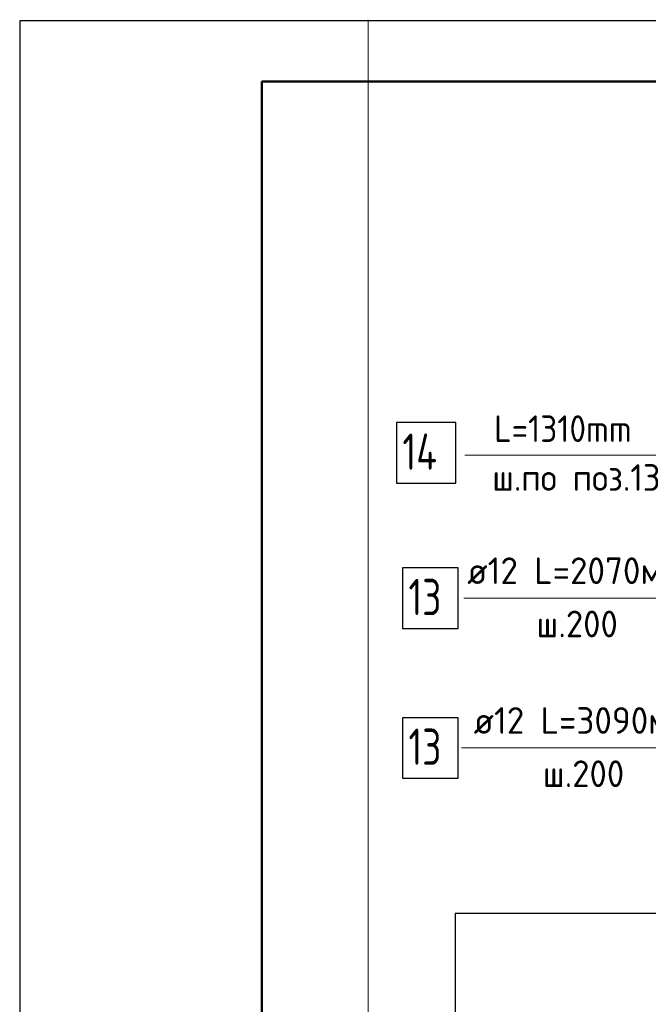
# Model space of a CAD drawing. Header units: millimetres. Extents: x 0 to 21005, y 0 to 14855.
# Tile 19 of 50: x 0 to 2595, y 10788 to 14855. Entities that reach past the tile are written whole.
import ezdxf

# ---------------------------------------------------------------- set-up
doc = ezdxf.new("R2010")
doc.units = ezdxf.units.MM
for name, color, linetype, lineweight in [('Standard', 7, 'Continuous', 25), ('Обрамление П-обр. равн.', 7, 'Continuous', 25), ('Позиционная метка линия выноска', 7, 'Continuous', 13), ('Фоновоя арматура Х1', 7, 'Continuous', 25)]:
    doc.layers.add(name, color=color, linetype=linetype, lineweight=lineweight)
doc.styles.add('ISOCPEUR', font='txt')

msp = doc.modelspace()

# ---------------------------------------------------------------- linework, layer by layer
at = {"layer": 'Standard', "color": 7, "linetype": 'Continuous', "lineweight": 25, "transparency": 33554687}
msp.add_line((1000, 14600), (1000, 529.1), dxfattribs=at)
msp.add_lwpolyline([(0, 0), (21000, 0), (21000, 14850), (0, 14850), (0, 0)], close=True, dxfattribs=at)
at = {"layer": 'Standard', "color": 7, "linetype": 'Continuous', "lineweight": 13, "transparency": 33554687}
msp.add_lwpolyline([(1438.5, 14855), (1438.5, 10124.6), (7077.1, 10124.6), (7077.1, 14855)], dxfattribs=at)
at = {"layer": 'Standard', "color": 7, "linetype": 'Continuous', "lineweight": 50, "transparency": 33554687}
msp.add_lwpolyline([(1000, 14600), (20750, 14600), (20750, 250), (1000, 250), (1000, 14600)], close=True, dxfattribs=at)
at = {"layer": 'Standard', "color": 7, "linetype": 'Continuous', "lineweight": -3, "transparency": 33554687}
msp.add_lwpolyline([(6706.2, 11162.2), (1798.4, 11162.2), (1798.4, 6839.7), (6706.2, 6839.7), (6706.2, 11162.2)], dxfattribs=at)
at = {"layer": 'Обрамление П-обр. равн.', "color": 7, "linetype": 'Continuous', "lineweight": 25, "transparency": 33554687}
msp.add_lwpolyline([(1555.2, 12940.6), (1800.2, 12940.6), (1800.2, 13190.6), (1555.2, 13190.6), (1555.2, 12940.6)], dxfattribs=at)
at = {"layer": 'Позиционная метка линия выноска', "color": 7, "linetype": 'Continuous', "lineweight": 13, "transparency": 33554687}
for points in [[(1837.3, 13056.6), (3435.8, 13056.6), (3536.3, 13177.4)], [(1823.5, 11846.5), (3930.2, 11846.5), (3930.2, 12813.2), (4143.2, 12940.9)], [(1834.3, 12465.2), (3287.7, 12465.2), (3287.7, 12591.8), (3523, 12751.9)]]:
    msp.add_lwpolyline(points, dxfattribs=at)
at = {"layer": 'Фоновоя арматура Х1', "color": 7, "linetype": 'Continuous', "lineweight": 25, "transparency": 33554687}
for points in [[(1580.3, 12340.2), (1810.3, 12340.2), (1810.3, 12590.2), (1580.3, 12590.2), (1580.3, 12340.2)], [(1580.3, 11721.5), (1810.3, 11721.5), (1810.3, 11971.5), (1580.3, 11971.5), (1580.3, 11721.5)]]:
    msp.add_lwpolyline(points, dxfattribs=at)

# ---------------------------------------------------------------- texts
at = {"layer": 'Standard', "color": 7, "linetype": 'Continuous', "lineweight": 25, "transparency": 33554687, "insert": (1951, 12908.9), "char_height": 110, "width": 793.932, "attachment_point": 7, "style": 'ISOCPEUR'}
msp.add_mtext('\\W0.94;ш.по поз.13', dxfattribs=at)
at = {"layer": 'Обрамление П-обр. равн.', "color": 7, "linetype": 'Continuous', "lineweight": 13, "transparency": 33554687, "attachment_point": 7, "style": 'ISOCPEUR'}
for s, insert, char_height, width in [('\\W0.91;L=1310mm ', (1958.9, 13110.5), 110, 731.863), ('\\W0.76;14', (1580.2, 12995.6), 150, 252.283)]:
    msp.add_mtext(s, dxfattribs=dict(at, insert=insert, char_height=char_height, width=width))
at = {"layer": 'Фоновоя арматура Х1', "color": 7, "linetype": 'Continuous', "lineweight": 13, "transparency": 33554687, "attachment_point": 7, "style": 'ISOCPEUR'}
for s, insert, char_height, width in [('\\W0.96;ø12 L=2070мм ', (1847.7, 12523.8), 110, 1053.168), ('\\W0.75;13', (1605.3, 12395.2), 150, 236.136), ('\\W0.95;ш.200 ', (2133.7, 12303.8), 110, 481.061), ('\\W0.96;ø12 L=3090мм ', (1873.9, 11905.2), 110, 1053.168), ('\\W0.75;13', (1605.3, 11776.5), 150, 236.136), ('\\W0.95;ш.200 ', (2159.9, 11685.2), 110, 481.065)]:
    msp.add_mtext(s, dxfattribs=dict(at, insert=insert, char_height=char_height, width=width))

doc.saveas('drawing.dxf')
